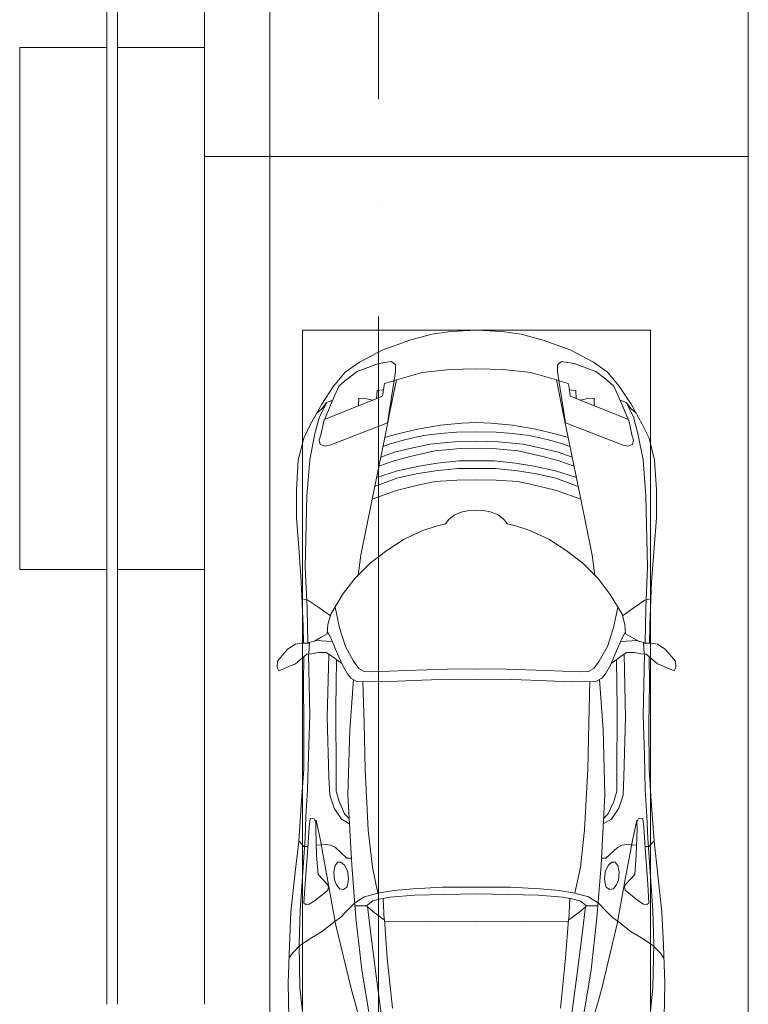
# Model space of a CAD drawing. Header units: millimetres. Extents: x -32229 to 192519, y -13689 to 125138.
# Tile 61 of 256: x 11685 to 15035, y 83750 to 88279. Entities that reach past the tile are written whole.
import ezdxf

# ---------------------------------------------------------------- set-up
doc = ezdxf.new("R2010")
doc.units = ezdxf.units.MM
doc.linetypes.add('ADSK_Линия сетки', pattern=[5000, 4000, -500, 0, -500])
for name, color, linetype, lineweight in [('A-DETL-GENF-OTLN', 7, 'Continuous', 18), ('A-FLOR-____-OTLN', 7, 'Continuous', 18), ('A-GENM-____-OTLN', 7, 'Continuous', 18), ('C-PRKG-____-OTLN', 7, 'Continuous', 18), ('S-COLS-____-MCUT', 7, 'Continuous', 40), ('S-GRID-____-OTLN', 7, 'Continuous', 9)]:
    doc.layers.add(name, color=color, linetype=linetype, lineweight=lineweight)

# ---------------------------------------------------------------- blocks, each defined once
blk = doc.blocks.new('АР_Машиноместо - 4900x2400_М__5300х2500_-V130--01 ЭЛ')
at = {"layer": 'C-PRKG-____-OTLN', "color": 253, "lineweight": 13, "true_color": 0xaaaaaa}
for p, q in [((2500, 0), (2500, -5300)), ((0, -1200), (0, -4800)), ((2500, -5300), (0, -5300))]:
    blk.add_line(p, q, dxfattribs=at)
blk = doc.blocks.new('АР_Машиноместо - 4900x2400_М__5300х2500_-V133--01 ЭЛ')
at = {"layer": 'A-DETL-GENF-OTLN', "color": 253, "lineweight": 13, "true_color": 0xaaaaaa}
for p, q in [((1132.7, -806), (1044.2, -818.6)), ((1250, -800), (1132.7, -806)), ((1250, -800), (1367.3, -806)), ((1367.3, -806), (1455.8, -818.6)), ((943.3, -845.1), (815.8, -891)), ((1044.2, -818.6), (943.3, -845.1)), ((1455.8, -818.6), (1556.7, -845.1)), ((1556.7, -845.1), (1684.2, -891)), ((815.8, -891), (711.9, -946.2)), ((1684.2, -891), (1788.1, -946.2)), ((711.9, -946.2), (647.2, -992.8)), ((859, -944.1), (800.1, -952.6)), ((877.7, -958.9), (859, -944.1)), ((1622.3, -958.9), (1641, -944.1)), ((1641, -944.1), (1699.9, -952.6)), ((1788.1, -946.2), (1852.8, -992.8)), ((647.2, -992.8), (593.2, -1056.8)), ((700.9, -989.1), (655, -1024.3)), ((800.1, -952.6), (700.9, -989.1)), ((841.1, -1225.9), (877.7, -991.4)), ((1000.2, -994.5), (871.4, -1031.3)), ((877.7, -991.4), (877.7, -958.9)), ((1127.4, -979.8), (1000.2, -994.5)), ((1250, -977.6), (1127.4, -979.8)), ((1250, -977.6), (1372.6, -979.8)), ((1372.6, -979.8), (1499.8, -994.5)), ((1499.8, -994.5), (1628.6, -1031.3)), ((1622.3, -991.4), (1622.3, -958.9)), ((1658.9, -1225.9), (1622.3, -991.4)), ((1699.9, -952.6), (1799.1, -989.1)), ((1799.1, -989.1), (1845, -1024.3)), ((1852.8, -992.8), (1906.8, -1056.8)), ((654.7, -1024.4), (617.9, -1057.3)), ((882.6, -1027.5), (853.8, -1167.4)), ((1617.4, -1027.5), (1646.2, -1167.4)), ((1845.3, -1024.4), (1882.1, -1057.3)), ((593.2, -1056.8), (539.3, -1140.4)), ((617.9, -1057.3), (586.9, -1126.3)), ((1882.1, -1057.3), (1913.1, -1126.3)), ((1906.8, -1056.8), (1960.7, -1140.4)), ((586.9, -1126.3), (548.2, -1220.1)), ((589, -1121.6), (561.3, -1132.6)), ((1911, -1121.6), (1938.7, -1132.6)), ((1913.1, -1126.3), (1951.8, -1220.1)), ((539.3, -1140.4), (487.4, -1232.1)), ((540.4, -1159.6), (516.2, -1180.5)), ((561.3, -1132.6), (540.4, -1159.6)), ((853.8, -1167.4), (826.8, -1300.9)), ((1646.2, -1167.4), (1673.2, -1300.9)), ((1938.7, -1132.6), (1959.6, -1159.6)), ((1959.6, -1159.6), (1983.8, -1180.5)), ((1960.7, -1140.4), (2012.6, -1232.1)), ((548.2, -1220.1), (535, -1280.6)), ((1951.8, -1220.1), (1965, -1280.6)), ((487.4, -1232.1), (455.7, -1296.1)), ((580.7, -1327.1), (841.1, -1225.9)), ((978.6, -1254.6), (876.3, -1278.7)), ((1084.1, -1236), (978.6, -1254.6)), ((1159.1, -1267.9), (1083.6, -1274.6)), ((1182.5, -1227.5), (1084.1, -1236)), ((1250, -1266.6), (1159.1, -1267.9)), ((1250, -1223.7), (1182.5, -1227.5)), ((1250, -1223.7), (1317.5, -1227.5)), ((1250, -1266.6), (1340.9, -1267.9)), ((1317.5, -1227.5), (1415.9, -1236)), ((1340.9, -1267.9), (1416.4, -1274.6)), ((1415.9, -1236), (1521.4, -1254.6)), ((1521.4, -1254.6), (1623.7, -1278.7)), ((1919.3, -1327.1), (1658.9, -1225.9)), ((2012.6, -1232.1), (2044.3, -1296.1)), ((455.7, -1296.1), (430.8, -1396.6)), ((535, -1280.6), (527.2, -1305.2)), ((527.2, -1305.2), (531.8, -1326)), ((826.8, -1300.9), (770, -1576.5)), ((876.3, -1278.7), (828.3, -1293.7)), ((925.2, -1301.6), (859.1, -1321.2)), ((1007.1, -1283.7), (925.2, -1301.6)), ((1083.6, -1274.6), (1007.1, -1283.7)), ((1148.3, -1312.4), (1035, -1323.2)), ((1250, -1309.3), (1148.3, -1312.4)), ((1250, -1309.3), (1351.7, -1312.4)), ((1351.7, -1312.4), (1465, -1323.2)), ((1416.4, -1274.6), (1492.9, -1283.7)), ((1492.9, -1283.7), (1574.8, -1301.6)), ((1574.8, -1301.6), (1640.9, -1321.2)), ((1623.7, -1278.7), (1671.7, -1293.7)), ((1673.2, -1300.9), (1730, -1576.5)), ((1965, -1280.6), (1972.8, -1305.2)), ((1972.8, -1305.2), (1968.2, -1326)), ((2044.3, -1296.1), (2069.2, -1396.6)), ((531.8, -1326), (554.4, -1333.3)), ((554.4, -1333.3), (580.7, -1327.1)), ((859.1, -1321.2), (819.9, -1334.4)), ((958.3, -1341.1), (873.8, -1361.2)), ((1059, -1354.8), (945.3, -1380.6)), ((1035, -1323.2), (958.3, -1341.1)), ((1174.5, -1344.2), (1059, -1354.8)), ((1250, -1344.9), (1174.5, -1344.2)), ((1250, -1344.9), (1325.5, -1344.2)), ((1325.5, -1344.2), (1441, -1354.8)), ((1441, -1354.8), (1554.7, -1380.6)), ((1465, -1323.2), (1541.7, -1341.1)), ((1541.7, -1341.1), (1626.2, -1361.2)), ((1640.9, -1321.2), (1680.1, -1334.4)), ((1945.6, -1333.3), (1919.3, -1327.1)), ((1968.2, -1326), (1945.6, -1333.3)), ((430.8, -1396.6), (422, -1534.1)), ((871.4, -1401.1), (800.5, -1424.6)), ((873.8, -1361.2), (809.9, -1383.1)), ((945.3, -1380.6), (871.4, -1401.1)), ((1168.3, -1399.8), (1070, -1410.4)), ((1250, -1400.1), (1168.3, -1399.8)), ((1250, -1400.1), (1331.7, -1399.8)), ((1331.7, -1399.8), (1430, -1410.4)), ((1554.7, -1380.6), (1628.6, -1401.1)), ((1626.2, -1361.2), (1690.1, -1383.1)), ((1628.6, -1401.1), (1699.5, -1424.6)), ((2069.2, -1396.6), (2078, -1534.1)), ((887, -1446.5), (790.4, -1477.3)), ((986.2, -1425.6), (887, -1446.5)), ((1061.9, -1445.7), (973.4, -1459.7)), ((1070, -1410.4), (986.2, -1425.6)), ((1163.9, -1435.1), (1061.9, -1445.7)), ((1250, -1435.1), (1163.9, -1435.1)), ((1250, -1435.1), (1336.1, -1435.1)), ((1336.1, -1435.1), (1438.1, -1445.7)), ((1430, -1410.4), (1513.8, -1425.6)), ((1438.1, -1445.7), (1526.6, -1459.7)), ((1513.8, -1425.6), (1613, -1446.5)), ((1613, -1446.5), (1709.6, -1477.3)), ((884.3, -1480.8), (782, -1518.1)), ((973.4, -1459.7), (884.3, -1480.8)), ((1159.3, -1489.1), (1060, -1496.1)), ((1250, -1488.3), (1159.3, -1489.1)), ((1250, -1488.3), (1340.7, -1489.1)), ((1340.7, -1489.1), (1440, -1496.1)), ((1526.6, -1459.7), (1615.7, -1480.8)), ((1615.7, -1480.8), (1718, -1518.1)), ((422, -1534.1), (422, -1662.9)), ((881.7, -1536.4), (770, -1576.5)), ((994.9, -1509.3), (881.7, -1536.4)), ((1060, -1496.1), (994.9, -1509.3)), ((1440, -1496.1), (1505.1, -1509.3)), ((1505.1, -1509.3), (1618.3, -1536.4)), ((1618.3, -1536.4), (1730, -1576.5)), ((2078, -1534.1), (2078, -1662.9)), ((770, -1576.5), (718.3, -1834.2)), ((1730, -1576.5), (1781.7, -1834.2)), ((1217.8, -1629.1), (1184.7, -1635.7)), ((1217.8, -1629.1), (1250, -1626.8)), ((1282.2, -1629.1), (1250, -1626.8)), ((1282.2, -1629.1), (1315.3, -1635.7)), ((422, -1662.9), (434.8, -1820.7)), ((1123.5, -1670.9), (1107.2, -1689.8)), ((1147.5, -1650.5), (1123.5, -1670.9)), ((1184.7, -1635.7), (1147.5, -1650.5)), ((1315.3, -1635.7), (1352.5, -1650.5)), ((1352.5, -1650.5), (1376.5, -1670.9)), ((1376.5, -1670.9), (1392.8, -1689.8)), ((2078, -1662.9), (2065.2, -1820.7)), ((1064.9, -1700.5), (1004.2, -1721.4)), ((1107.2, -1689.8), (1064.9, -1700.5)), ((1392.8, -1689.8), (1435.1, -1700.5)), ((1435.1, -1700.5), (1495.8, -1721.4)), ((917, -1761.1), (837.5, -1812.1)), ((1004.2, -1721.4), (917, -1761.1)), ((1495.8, -1721.4), (1583, -1761.1)), ((1583, -1761.1), (1662.5, -1812.1)), ((434.8, -1820.7), (444.9, -1956.8)), ((718.3, -1834.2), (705.7, -1926.7)), ((837.5, -1812.1), (761.1, -1871.7)), ((1662.5, -1812.1), (1738.9, -1871.7)), ((1781.7, -1834.2), (1794.3, -1926.7)), ((2065.2, -1820.7), (2055.1, -1956.8)), ((761.1, -1871.7), (690.7, -1941.6)), ((1738.9, -1871.7), (1809.3, -1941.6)), ((690.7, -1941.6), (634.6, -2015)), ((1809.3, -1941.6), (1865.4, -2015)), ((444.9, -1956.8), (453, -2159.1)), ((2055.1, -1956.8), (2047, -2159.1)), ((475.1, -2041), (447.5, -2034.4)), ((634.6, -2015), (580.7, -2105.7)), ((1865.4, -2015), (1919.3, -2105.7)), ((2024.9, -2041), (2052.5, -2034.4)), ((525.5, -2074.6), (475.1, -2041)), ((578.8, -2112.6), (525.5, -2074.6)), ((619.7, -2168.6), (600.3, -2072.7)), ((1880.3, -2168.6), (1899.7, -2072.7)), ((1921.2, -2112.6), (1974.5, -2074.6)), ((1974.5, -2074.6), (2024.9, -2041)), ((580.7, -2105.7), (567.1, -2153.8)), ((1919.3, -2105.7), (1932.9, -2153.8)), ((453, -2159.1), (455, -2238.9)), ((567.1, -2153.8), (564.3, -2195.4)), ((647.3, -2254.2), (619.7, -2168.6)), ((1852.7, -2254.2), (1880.3, -2168.6)), ((1932.9, -2153.8), (1935.7, -2195.4)), ((2047, -2159.1), (2045, -2238.9)), ((536.7, -2211.8), (505.1, -2230)), ((564.3, -2195.4), (536.7, -2211.8)), ((579.9, -2213.8), (564.9, -2186.5)), ((600.8, -2263), (579.9, -2213.8)), ((1899.2, -2263), (1920.1, -2213.8)), ((1920.1, -2213.8), (1935.1, -2186.5)), ((1935.7, -2195.4), (1963.3, -2211.8)), ((1963.3, -2211.8), (1994.9, -2230)), ((381.7, -2266.4), (417.4, -2243.4)), ((417.4, -2243.4), (445.1, -2238.7)), ((445.1, -2238.7), (481.8, -2239.5)), ((505.1, -2230), (467.5, -2239.2)), ((482, -2235.6), (479.1, -2288.7)), ((586.6, -2231.3), (510.1, -2227.1)), ((633.8, -2340.5), (600.8, -2263)), ((685.1, -2322.3), (647.3, -2254.2)), ((1814.9, -2322.3), (1852.7, -2254.2)), ((1866.2, -2340.5), (1899.2, -2263)), ((1913.4, -2231.3), (1989.9, -2227.1)), ((1994.9, -2230), (2032.5, -2239.2)), ((2018, -2235.6), (2020.9, -2288.7)), ((2054.9, -2238.7), (2018.2, -2239.5)), ((2082.6, -2243.4), (2054.9, -2238.7)), ((2118.3, -2266.4), (2082.6, -2243.4)), ((335.2, -2322.3), (381.7, -2266.4)), ((449.8, -2306.1), (417.4, -2333.8)), ((470, -2290), (449.8, -2306.1)), ((454.5, -2423.6), (456, -2301.1)), ((493.6, -2288.6), (470, -2290)), ((523.3, -2281.2), (493.6, -2288.6)), ((559, -2282.6), (523.3, -2281.2)), ((580.6, -2296), (559, -2282.6)), ((630.6, -2332.9), (580.6, -2296)), ((1869.4, -2332.9), (1919.4, -2296)), ((1919.4, -2296), (1941, -2282.6)), ((1941, -2282.6), (1976.7, -2281.2)), ((1976.7, -2281.2), (2006.4, -2288.6)), ((2006.4, -2288.6), (2030, -2290)), ((2030, -2290), (2050.2, -2306.1)), ((2045.5, -2423.6), (2044, -2301.1)), ((2050.2, -2306.1), (2082.6, -2333.8)), ((2164.8, -2322.3), (2118.3, -2266.4)), ((333.1, -2350.6), (335.2, -2322.3)), ((341.2, -2366.2), (333.1, -2350.6)), ((384.4, -2347.9), (341.2, -2366.2)), ((417.4, -2333.8), (384.4, -2347.9)), ((603.5, -2534.3), (606.1, -2314.9)), ((656.7, -2380.3), (633.8, -2340.5)), ((710, -2355.4), (685.1, -2322.3)), ((1790, -2355.4), (1814.9, -2322.3)), ((1843.3, -2380.3), (1866.2, -2340.5)), ((1896.5, -2534.3), (1893.9, -2314.9)), ((2082.6, -2333.8), (2115.6, -2347.9)), ((2115.6, -2347.9), (2158.8, -2366.2)), ((2158.8, -2366.2), (2166.9, -2350.6)), ((2166.9, -2350.6), (2164.8, -2322.3)), ((672.8, -2399.7), (656.7, -2380.3)), ((700.6, -2415.4), (672.8, -2399.7)), ((734.3, -2368.8), (710, -2355.4)), ((772.7, -2371.5), (734.3, -2368.8)), ((929.1, -2364.1), (772.7, -2371.5)), ((1115.2, -2358.7), (929.1, -2364.1)), ((1250, -2357.8), (1115.2, -2358.7)), ((1250, -2357.8), (1384.8, -2358.7)), ((1384.8, -2358.7), (1570.9, -2364.1)), ((1570.9, -2364.1), (1727.3, -2371.5)), ((1727.3, -2371.5), (1765.7, -2368.8)), ((1765.7, -2368.8), (1790, -2355.4)), ((1799.4, -2415.4), (1827.2, -2399.7)), ((1827.2, -2399.7), (1843.3, -2380.3)), ((456.8, -2613.6), (454.5, -2423.6)), ((684.8, -2406.5), (667.8, -2638.3)), ((813.8, -2416.7), (700.6, -2415.4)), ((999.2, -2409.3), (813.8, -2416.7)), ((1132.7, -2404.6), (999.2, -2409.3)), ((1250, -2406.6), (1132.7, -2404.6)), ((1250, -2406.6), (1367.3, -2404.6)), ((1367.3, -2404.6), (1500.8, -2409.3)), ((1500.8, -2409.3), (1686.2, -2416.7)), ((1686.2, -2416.7), (1799.4, -2415.4)), ((1815.2, -2406.5), (1832.2, -2638.3)), ((2043.2, -2613.6), (2045.5, -2423.6)), ((604.4, -2850.8), (603.5, -2534.3)), ((1895.6, -2850.8), (1896.5, -2534.3)), ((456.1, -2818.3), (456.8, -2613.6)), ((2043.9, -2818.3), (2043.2, -2613.6)), ((667.8, -2638.3), (659.3, -2936)), ((1832.2, -2638.3), (1840.7, -2936)), ((446, -2964.8), (456.1, -2818.3)), ((604.4, -2919.4), (604.4, -2850.8)), ((1895.6, -2919.4), (1895.6, -2850.8)), ((2054, -2964.8), (2043.9, -2818.3)), ((618.7, -2966.7), (604.4, -2919.4)), ((659.3, -2936), (676.4, -3260.1)), ((1840.7, -2936), (1823.6, -3260.1)), ((1881.3, -2966.7), (1895.6, -2919.4)), ((432.8, -3149.3), (446, -2964.8)), ((643.6, -3024.6), (618.7, -2966.7)), ((1856.4, -3024.6), (1881.3, -2966.7)), ((2067.2, -3149.3), (2054, -2964.8)), ((665.1, -3046.1), (643.6, -3024.6)), ((1834.9, -3046.1), (1856.4, -3024.6)), ((485.6, -3046.1), (480.8, -3085)), ((504.5, -3046.6), (485.6, -3046.1)), ((512.2, -3061.4), (504.5, -3046.6)), ((510.9, -3094.6), (512.2, -3061.4)), ((1987.8, -3061.4), (1995.5, -3046.6)), ((1989.1, -3094.6), (1987.8, -3061.4)), ((1995.5, -3046.6), (2014.4, -3046.1)), ((2014.4, -3046.1), (2019.2, -3085)), ((480.8, -3085), (474.8, -3179.9)), ((515.3, -3213.7), (510.9, -3094.6)), ((1984.7, -3213.7), (1989.1, -3094.6)), ((2019.2, -3085), (2025.2, -3179.9)), ((415.7, -3305.9), (432.8, -3149.3)), ((456.9, -3174.2), (432.9, -3148.3)), ((558.4, -3165.4), (513.6, -3168)), ((579.5, -3167.7), (558.4, -3165.4)), ((601.7, -3179.4), (579.5, -3167.7)), ((1898.3, -3179.4), (1920.5, -3167.7)), ((1920.5, -3167.7), (1941.6, -3165.4)), ((1941.6, -3165.4), (1986.4, -3168)), ((2043.1, -3174.2), (2067.1, -3148.3)), ((2084.3, -3305.9), (2067.1, -3148.3)), ((475.2, -3173.5), (456.9, -3174.2)), ((474.8, -3179.9), (462.2, -3347.3)), ((522.2, -3303.2), (515.3, -3213.7)), ((654.5, -3228.1), (601.7, -3179.4)), ((1845.5, -3228.1), (1898.3, -3179.4)), ((1977.8, -3303.2), (1984.7, -3213.7)), ((2024.8, -3173.5), (2043.1, -3174.2)), ((2025.2, -3179.9), (2037.8, -3347.3)), ((612.1, -3245.7), (599.8, -3262.3)), ((626.8, -3246.1), (612.1, -3245.7)), ((643.2, -3259.9), (626.8, -3246.1)), ((657.2, -3286.3), (643.2, -3259.9)), ((674.6, -3227.6), (654.5, -3228.1)), ((676.4, -3260.1), (695.7, -3502.8)), ((1823.6, -3260.1), (1804.3, -3502.8)), ((1825.4, -3227.6), (1845.5, -3228.1)), ((1842.8, -3286.3), (1856.8, -3259.9)), ((1856.8, -3259.9), (1873.2, -3246.1)), ((1873.2, -3246.1), (1887.9, -3245.7)), ((1887.9, -3245.7), (1900.2, -3262.3)), ((564.6, -3349.7), (522.2, -3303.2)), ((599.8, -3262.3), (593.6, -3292.5)), ((593.6, -3292.5), (597.1, -3327.4)), ((661.1, -3321.2), (657.2, -3286.3)), ((1838.9, -3321.2), (1842.8, -3286.3)), ((1900.2, -3262.3), (1906.4, -3292.5)), ((1906.4, -3292.5), (1902.9, -3327.4)), ((1935.4, -3349.7), (1977.8, -3303.2)), ((397.1, -3474.2), (415.7, -3305.9)), ((462.2, -3347.3), (456.6, -3434.5)), ((569.7, -3360.7), (564.6, -3349.7)), ((597.1, -3327.4), (605.2, -3346.8)), ((605.2, -3346.8), (620, -3369.3)), ((654.1, -3360.7), (658.7, -3344.5)), ((658.7, -3344.5), (661.1, -3321.2)), ((1841.3, -3344.5), (1838.9, -3321.2)), ((1845.9, -3360.7), (1841.3, -3344.5)), ((1894.8, -3346.8), (1880, -3369.3)), ((1902.9, -3327.4), (1894.8, -3346.8)), ((1930.3, -3360.7), (1935.4, -3349.7)), ((2037.8, -3347.3), (2043.4, -3434.5)), ((2102.9, -3474.2), (2084.3, -3305.9)), ((508, -3422.8), (566.8, -3375.1)), ((566.8, -3375.1), (569.7, -3360.7)), ((620, -3369.3), (638.7, -3372.5)), ((638.7, -3372.5), (654.1, -3360.7)), ((1102.5, -3394.3), (965.3, -3397.8)), ((1250, -3391.3), (1102.5, -3394.3)), ((1250, -3391.3), (1397.5, -3394.3)), ((1397.5, -3394.3), (1534.7, -3397.8)), ((1861.3, -3372.5), (1845.9, -3360.7)), ((1880, -3369.3), (1861.3, -3372.5)), ((1933.2, -3375.1), (1930.3, -3360.7)), ((1992, -3422.8), (1933.2, -3375.1)), ((456.6, -3434.5), (466.2, -3441.1)), ((466.2, -3441.1), (481.5, -3439.1)), ((481.5, -3439.1), (508, -3422.8)), ((690.2, -3433.7), (654.7, -3470.4)), ((773, -3424.2), (744.1, -3447.2)), ((811.1, -3414.8), (773, -3424.2)), ((853.3, -3407.2), (811.1, -3414.8)), ((825.6, -3512.1), (821, -3413)), ((965.3, -3397.8), (853.3, -3407.2)), ((1534.7, -3397.8), (1646.7, -3407.2)), ((1646.7, -3407.2), (1688.9, -3414.8)), ((1674.4, -3512.1), (1679, -3413)), ((1688.9, -3414.8), (1727, -3424.2)), ((1727, -3424.2), (1755.7, -3447)), ((1809.8, -3433.7), (1845.3, -3470.4)), ((2018.5, -3439.1), (1992, -3422.8)), ((2033.8, -3441.1), (2018.5, -3439.1)), ((2043.4, -3434.5), (2033.8, -3441.1)), ((390.2, -3630), (397.1, -3474.2)), ((654.7, -3470.4), (624.9, -3501.2)), ((744.1, -3447.2), (691.3, -3447.2)), ((744.3, -3447), (773.2, -3472.4)), ((773.2, -3472.4), (825.6, -3512.1)), ((1726.8, -3472.4), (1674.4, -3512.1)), ((1755.7, -3447), (1726.8, -3472.4)), ((1755.7, -3447.2), (1808.7, -3447.2)), ((1845.3, -3470.4), (1875.1, -3501.2)), ((2109.8, -3630), (2102.9, -3474.2)), ((598.3, -3518.6), (537.9, -3567)), ((624.9, -3501.2), (598.3, -3518.6)), ((840.1, -3687.8), (826.6, -3509.6)), ((1250, -3520.1), (827.2, -3517.2)), ((1250, -3520.1), (1672.8, -3517.2)), ((1659.9, -3687.8), (1673.4, -3509.6)), ((1875.1, -3501.2), (1901.7, -3518.6)), ((1901.7, -3518.6), (1962.1, -3567)), ((537.9, -3567), (491.4, -3594.2)), ((1962.1, -3567), (2008.6, -3594.2)), ((491.4, -3594.2), (438.6, -3629.8)), ((2008.6, -3594.2), (2061.4, -3629.8)), ((384, -3802.9), (390.2, -3630)), ((403.8, -3665.5), (388.1, -3688.4)), ((438.6, -3629.8), (403.8, -3665.5)), ((2061.4, -3629.8), (2096.2, -3665.5)), ((2096.2, -3665.5), (2111.9, -3688.4)), ((2116, -3802.9), (2109.8, -3630)), ((863.9, -3917.5), (840.1, -3687.8)), ((1636.1, -3917.5), (1659.9, -3687.8)), ((387.4, -3958.4), (384, -3802.9)), ((2112.6, -3958.4), (2116, -3802.9))]:
    blk.add_line(p, q, dxfattribs=at)
at = {"layer": 'A-DETL-GENF-OTLN', "color": 254, "lineweight": 13, "true_color": 0xd4d4d4}
for p, q in [((871.3, -1031.9), (827.7, -1045)), ((1628.7, -1031.9), (1672.3, -1045)), ((792.9, -1076.2), (791.2, -1114.5)), ((823.3, -1074.4), (792.9, -1076.2)), ((824.1, -1063.7), (818.8, -1102.9)), ((827.7, -1045), (824.1, -1063.7)), ((1672.3, -1045), (1675.9, -1063.7)), ((1675.9, -1063.7), (1681.2, -1102.9)), ((1676.7, -1074.4), (1707.1, -1076.2)), ((1707.1, -1076.2), (1708.8, -1114.5)), ((561.7, -1132.1), (527.9, -1198.6)), ((818.8, -1102.9), (554, -1208.1)), ((709.1, -1112.7), (708.2, -1146.9)), ((737.7, -1113.6), (709.1, -1112.7)), ((772.6, -1121.3), (737.7, -1113.6)), ((1681.2, -1102.9), (1946, -1208.1)), ((1727.4, -1121.3), (1762.3, -1113.6)), ((1762.3, -1113.6), (1790.9, -1112.7)), ((1790.9, -1112.7), (1791.8, -1146.9)), ((1938.3, -1132.1), (1972.1, -1198.6)), ((527.9, -1198.6), (507.4, -1274.3)), ((1972.1, -1198.6), (1992.6, -1274.3)), ((507.4, -1274.3), (483.4, -1395.6)), ((1992.6, -1274.3), (2016.6, -1395.6)), ((483.4, -1395.6), (470.9, -1561.4)), ((2016.6, -1395.6), (2029.1, -1561.4)), ((470.9, -1561.4), (462.8, -1889.5)), ((2029.1, -1561.4), (2037.2, -1889.5)), ((462.8, -1889.5), (471.8, -2077.7)), ((2037.2, -1889.5), (2028.2, -2077.7)), ((471.8, -2077.7), (474.5, -2239.3)), ((2028.2, -2077.7), (2025.5, -2239.3)), ((483.3, -2571.4), (478, -2290)), ((570.6, -2291.4), (564.4, -2580.5)), ((1929.4, -2291.4), (1935.6, -2580.5)), ((2016.7, -2571.4), (2022, -2290)), ((728.4, -2415.7), (733.8, -2606.7)), ((1771.6, -2415.7), (1766.2, -2606.7)), ((477.8, -2754.7), (483.3, -2571.4)), ((564.4, -2580.5), (571.6, -2853.3)), ((1935.6, -2580.5), (1928.4, -2853.3)), ((2022.2, -2754.7), (2016.7, -2571.4)), ((733.8, -2606.7), (737.8, -2818.3)), ((1766.2, -2606.7), (1762.2, -2818.3)), ((473.9, -2913.7), (477.8, -2754.7)), ((2026.1, -2913.7), (2022.2, -2754.7)), ((737.8, -2818.3), (752.8, -3099)), ((1762.2, -2818.3), (1747.2, -3099)), ((571.6, -2853.3), (575.7, -2937.4)), ((1928.4, -2853.3), (1924.3, -2937.4)), ((466.3, -3036.3), (473.9, -2913.7)), ((575.7, -2937.4), (595.2, -2997.9)), ((1924.3, -2937.4), (1904.8, -2997.9)), ((2033.7, -3036.3), (2026.1, -2913.7)), ((595.2, -2997.9), (629, -3048.1)), ((1904.8, -2997.9), (1871, -3048.1)), ((462, -3136.6), (466.3, -3036.3)), ((512.5, -3053.2), (532.7, -3145.9)), ((629, -3048.1), (666.7, -3069.7)), ((1871, -3048.1), (1833.3, -3069.7)), ((1987.5, -3053.2), (1967.3, -3145.9)), ((2038, -3136.6), (2033.7, -3036.3)), ((752.8, -3099), (771.7, -3268.5)), ((1747.2, -3099), (1728.3, -3268.5)), ((439.5, -3468.5), (462, -3136.6)), ((532.7, -3145.9), (564, -3316.2)), ((1967.3, -3145.9), (1936, -3316.2)), ((2060.5, -3468.5), (2038, -3136.6)), ((771.7, -3268.5), (797.1, -3388.2)), ((1728.3, -3268.5), (1702.9, -3388.2)), ((564, -3316.2), (602.3, -3530.2)), ((1936, -3316.2), (1897.7, -3530.2)), ((797.1, -3388.2), (734.6, -3405.8)), ((870, -3377.1), (797.1, -3388.2)), ((957.1, -3368.9), (870, -3377.1)), ((1093.5, -3360.7), (957.1, -3368.9)), ((1250, -3360.7), (1093.5, -3360.7)), ((1250, -3360.7), (1406.5, -3360.7)), ((1406.5, -3360.7), (1542.9, -3368.9)), ((1542.9, -3368.9), (1630, -3377.1)), ((1630, -3377.1), (1702.9, -3388.2)), ((1702.9, -3388.2), (1765.4, -3405.8)), ((734.6, -3405.8), (688.5, -3435.5)), ((1765.4, -3405.8), (1811.5, -3435.5)), ((434.2, -3623.7), (439.5, -3468.5)), ((749.1, -3450.8), (765.5, -3589.1)), ((1750.9, -3450.8), (1734.5, -3589.1)), ((2065.8, -3623.7), (2060.5, -3468.5)), ((602.3, -3530.2), (673.6, -3827.1)), ((695.7, -3502.8), (723.2, -3741.5)), ((1804.3, -3502.8), (1776.8, -3741.5)), ((1897.7, -3530.2), (1826.4, -3827.1)), ((765.5, -3589.1), (785.7, -3746.6)), ((1734.5, -3589.1), (1714.3, -3746.6)), ((438.6, -3823.4), (434.2, -3623.7)), ((2061.4, -3823.4), (2065.8, -3623.7)), ((723.2, -3741.5), (786.9, -4128.3)), ((785.7, -3746.6), (819.4, -4000.8)), ((1714.3, -3746.6), (1680.6, -4000.8)), ((1776.8, -3741.5), (1713.1, -4128.3)), ((454.7, -3976.8), (438.6, -3823.4)), ((673.6, -3827.1), (722.7, -4001.8)), ((1826.4, -3827.1), (1777.3, -4001.8)), ((2045.3, -3976.8), (2061.4, -3823.4))]:
    blk.add_line(p, q, dxfattribs=at)
at = {"layer": 'C-PRKG-____-OTLN', "color": 253, "lineweight": 13, "true_color": 0xaaaaaa}
for p, q in [((2500, 0), (0, 0)), ((2500, 0), (2500, -5300)), ((450, -800), (450, -4500)), ((450, -800), (2050, -800)), ((2050, -800), (2050, -4500)), ((0, -1900), (0, -3900))]:
    blk.add_line(p, q, dxfattribs=at)
blk = doc.blocks.new('АР-Заполнение деф_ шва - Д_ш_-4331503--01 ЭЛ')
at = {"layer": 'A-GENM-____-OTLN', "color": 253, "lineweight": 13, "true_color": 0xaaaaaa}
for p, q in [((0, 25), (2000, 25)), ((0, -25), (2000, -25))]:
    blk.add_line(p, q, dxfattribs=at)
blk = doc.blocks.new('АР-Заполнение деф_ шва - Д_ш_-V219--01 ЭЛ')
at = {"layer": 'A-GENM-____-OTLN', "color": 253, "lineweight": 13, "true_color": 0xaaaaaa}
for p, q in [((0, 25), (3600, 25)), ((0, -25), (3600, -25))]:
    blk.add_line(p, q, dxfattribs=at)
blk = doc.blocks.new('Наметкина 10_РД_АР_П_отсоединено_rvt-1--01 ЭЛ')
at = {"layer": 'A-FLOR-____-OTLN', "color": 253, "lineweight": 13, "true_color": 0xaaaaaa}
for p, q in [((12835.3, 75350), (12835.3, 94150)), ((12085.3, 88150), (12085.3, 91750)), ((12135.3, 91750), (12135.3, 88150)), ((12085.3, 83750), (12085.3, 85750)), ((12135.3, 85750), (12135.3, 83750))]:
    blk.add_line(p, q, dxfattribs=at)
at = {"layer": 'S-COLS-____-MCUT', "color": 253, "lineweight": 15, "true_color": 0xaaaaaa}
for p, q in [((11685.3, 88150), (11685.3, 85750)), ((12085.3, 88150), (11685.3, 88150)), ((12085.3, 85750), (12085.3, 88150)), ((12135.3, 88150), (12135.3, 85750)), ((12535.3, 88150), (12135.3, 88150)), ((12535.3, 85750), (12535.3, 88150)), ((11685.3, 85750), (12085.3, 85750)), ((12135.3, 85750), (12535.3, 85750))]:
    blk.add_line(p, q, dxfattribs=at)
at = {"layer": 'A-GENM-____-OTLN', "color": 253, "lineweight": 13, "true_color": 0xaaaaaa, "rotation": 270}
for name, p in [('АР-Заполнение деф_ шва - Д_ш_-V219--01 ЭЛ', (12110.3, 91750)), ('АР-Заполнение деф_ шва - Д_ш_-4331503--01 ЭЛ', (12110.3, 85750))]:
    blk.add_blockref(name, p, dxfattribs=at)
at = {"layer": 'C-PRKG-____-OTLN', "color": 253, "lineweight": 13, "true_color": 0xaaaaaa}
for name, p in [('АР_Машиноместо - 4900x2400_М__5300х2500_-V130--01 ЭЛ', (12535.3, 92950)), ('АР_Машиноместо - 4900x2400_М__5300х2500_-V133--01 ЭЛ', (12535.3, 87650))]:
    blk.add_blockref(name, p, dxfattribs=at)

msp = doc.modelspace()

# ---------------------------------------------------------------- linework, layer by layer
at = {"layer": 'S-GRID-____-OTLN', "color": 253, "linetype": 'ADSK_Линия сетки', "true_color": 0xaaaaaa}
msp.add_line((13335.3, -12088.9), (13335.3, 125138.4), dxfattribs=at)

# ---------------------------------------------------------------- block references
at = {"lineweight": 5}
msp.add_blockref('Наметкина 10_РД_АР_П_отсоединено_rvt-1--01 ЭЛ', (0, 0), dxfattribs=at)

doc.saveas('drawing.dxf')
